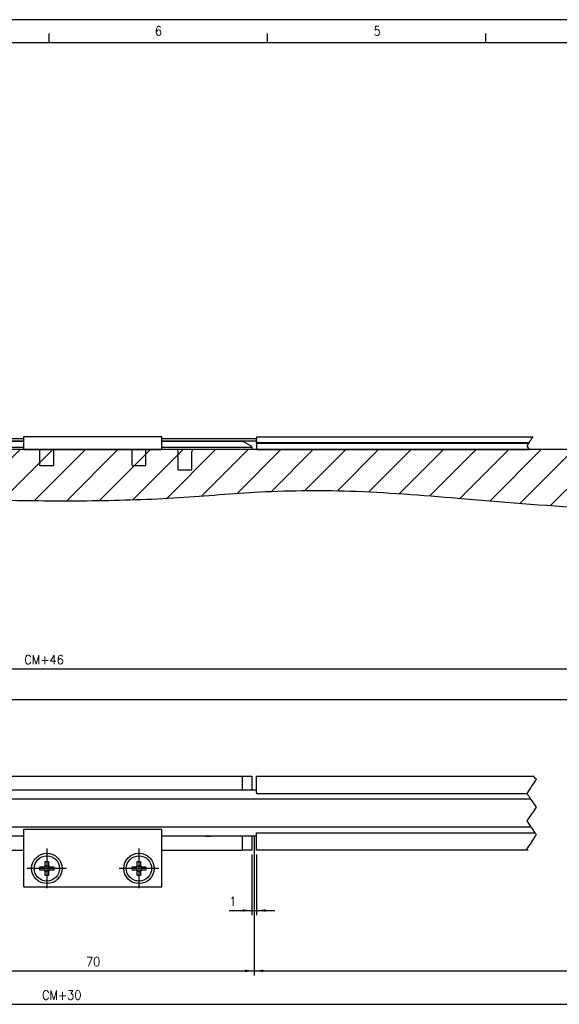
# Model space of a CAD drawing. Header units: millimetres. Extents: x -85 to 2008, y -72 to 348.
# Tile 4 of 6: x 212 to 329, y 134 to 348. Entities that reach past the tile are written whole.
import ezdxf

# ---------------------------------------------------------------- set-up
doc = ezdxf.new("R2010")
doc.units = ezdxf.units.MM
doc.linetypes.add('DOT_CENTER', pattern=[14, 12, -1, 0, -1])
doc.layers.add('1', color=7, linetype='Continuous')
doc.styles.add('CONVERTER_11', font='txt.shx', dxfattribs={"width": 0.9})
doc.dimstyles.new('ME10_DIM_21', dxfattribs={"dimtxt": 2, "dimasz": 2, "dimexe": 1, "dimexo": 1, "dimgap": 1, "dimtad": 1, "dimdsep": 46, "dimtxsty": 'CONVERTER_11', "dimsah": 1, "dimcen": 0.09, "dimclrd": 2, "dimclre": 2, "dimclrt": 2, "dimadec": 0, "dimazin": 0, "dimtfac": 1, "dimtdec": 4, "dimtix": 1, "dimtmove": 0, "dimatfit": 3, "dimfxl": 1, "dimtolj": 1, "dimtzin": 0, "dimarcsym": 0})
doc.dimstyles.new('ME10_DIM_22', dxfattribs={"dimtxt": 2, "dimasz": 2, "dimexe": 1, "dimexo": 1, "dimgap": 1, "dimtad": 1, "dimdsep": 46, "dimtxsty": 'CONVERTER_11', "dimsah": 1, "dimcen": 0.09, "dimclrd": 2, "dimclre": 2, "dimclrt": 2, "dimadec": 0, "dimazin": 0, "dimtfac": 1, "dimtdec": 4, "dimtix": 1, "dimtmove": 0, "dimatfit": 3, "dimfxl": 1, "dimtolj": 1, "dimtzin": 0, "dimarcsym": 0})
doc.dimstyles.new('ME10_DIM_24', dxfattribs={"dimtxt": 2, "dimasz": 2, "dimexe": 1, "dimexo": 1, "dimgap": 1, "dimtad": 1, "dimdsep": 46, "dimtxsty": 'CONVERTER_11', "dimsah": 1, "dimcen": 0.09, "dimclrd": 2, "dimclre": 2, "dimclrt": 2, "dimadec": 0, "dimazin": 0, "dimtfac": 1, "dimtdec": 4, "dimtix": 1, "dimtmove": 0, "dimatfit": 3, "dimfxl": 1, "dimtolj": 1, "dimtzin": 0, "dimarcsym": 0})
doc.dimstyles.new('ME10_DIM_27', dxfattribs={"dimtxt": 2, "dimasz": 2, "dimexe": 1, "dimexo": 1, "dimgap": 1, "dimtad": 1, "dimdsep": 46, "dimtxsty": 'CONVERTER_11', "dimsah": 1, "dimcen": 0.09, "dimclrd": 2, "dimclre": 2, "dimclrt": 2, "dimadec": 0, "dimazin": 0, "dimtfac": 1, "dimtdec": 4, "dimtix": 1, "dimtmove": 0, "dimatfit": 3, "dimfxl": 1, "dimtolj": 1, "dimtzin": 0, "dimarcsym": 0})
doc.dimstyles.new('ME10_DIM_28', dxfattribs={"dimtxt": 2, "dimasz": 2, "dimexe": 1, "dimexo": 1, "dimgap": 1, "dimtad": 1, "dimdsep": 46, "dimtxsty": 'CONVERTER_11', "dimsah": 1, "dimcen": 0.09, "dimclrd": 2, "dimclre": 2, "dimclrt": 2, "dimadec": 0, "dimazin": 0, "dimtfac": 1, "dimtdec": 4, "dimtix": 1, "dimtmove": 0, "dimatfit": 3, "dimfxl": 1, "dimtolj": 1, "dimtzin": 0, "dimarcsym": 0})
doc.dimstyles.new('ME10_DIM_29', dxfattribs={"dimtxt": 2, "dimasz": 2, "dimexe": 1, "dimexo": 1, "dimgap": 1, "dimtad": 1, "dimdsep": 46, "dimtxsty": 'CONVERTER_11', "dimsah": 1, "dimcen": 0.09, "dimclrd": 2, "dimclre": 2, "dimclrt": 2, "dimadec": 0, "dimazin": 0, "dimtfac": 1, "dimtdec": 4, "dimtix": 1, "dimtmove": 0, "dimatfit": 3, "dimfxl": 1, "dimtolj": 1, "dimtzin": 0, "dimarcsym": 0})

# ---------------------------------------------------------------- blocks, each defined once
blk = doc.blocks.new('Regla_64__5', base_point=(32.99, 250.26))
at = {"color": 7, "linetype": 'Continuous'}
for p, q in [((212.99, 257.01), (192.49, 257.01)), ((212.99, 256.51), (192.49, 256.51)), ((212.99, 257.51), (242.99, 257.51)), ((212.99, 257.01), (212.99, 257.51)), ((212.99, 256.51), (212.99, 257.01)), ((212.99, 256.46), (212.99, 256.51)), ((242.99, 257.01), (242.99, 257.51)), ((242.99, 256.51), (242.99, 257.01)), ((263.49, 257.01), (242.99, 257.01)), ((263.49, 256.51), (242.99, 256.51)), ((242.99, 256.46), (242.99, 256.51)), ((263.49, 257.41), (263.49, 257.01)), ((263.49, 257.41), (323.52, 257.41)), ((263.49, 256.51), (263.49, 257.01)), ((263.49, 256.46), (263.49, 256.51)), ((193.49, 255.21), (212.99, 255.21)), ((212.99, 254.71), (193.49, 254.71)), ((195.49, 256.46), (212.99, 256.46)), ((212.99, 254.71), (212.99, 256.46)), ((212.99, 254.71), (242.99, 254.71)), ((216.49, 251.23), (216.49, 254.71)), ((219.49, 251.23), (219.49, 254.71)), ((236.49, 251.23), (236.49, 254.71)), ((239.49, 251.23), (239.49, 254.71)), ((242.99, 254.71), (242.99, 256.46)), ((242.99, 256.46), (260.49, 256.46)), ((242.99, 255.21), (262.49, 255.21)), ((262.49, 254.71), (242.99, 254.71)), ((262.49, 255.31), (260.49, 256.46)), ((262.49, 255.21), (262.49, 255.31)), ((262.49, 255.21), (262.49, 254.71)), ((263.49, 256.46), (263.49, 256.16)), ((263.49, 256.06), (263.49, 256.16)), ((263.49, 256.16), (322.68, 256.16)), ((263.49, 255.96), (263.49, 256.06)), ((322.62, 256.06), (263.49, 256.06)), ((322.55, 255.96), (263.49, 255.96)), ((263.49, 255.96), (263.49, 254.71)), ((263.49, 254.71), (322.76, 254.71)), ((246.49, 250.26), (246.49, 254.27)), ((249.49, 250.26), (249.49, 254.27)), ((216.49, 251.23), (219.49, 251.23)), ((236.49, 251.23), (239.49, 251.23)), ((246.49, 250.26), (249.49, 250.26))]:
    blk.add_line(p, q, dxfattribs=at)
at = {"color": 2, "linetype": 'DOT_CENTER'}
for p, q in [((322.92, 256.51), (322.88, 256.46)), ((323.18, 256.91), (322.92, 256.51)), ((323.18, 256.91), (323.25, 257.01)), ((323.25, 257.01), (323.3, 257.09)), ((323.35, 257.16), (323.3, 257.09)), ((323.42, 257.26), (323.35, 257.16)), ((323.49, 257.38), (323.42, 257.26)), ((323.49, 257.38), (323.52, 257.41)), ((322.55, 255.96), (322.24, 255.5)), ((322.24, 255.5), (322.43, 255.21)), ((322.76, 254.71), (322.43, 255.21)), ((322.62, 256.06), (322.55, 255.96)), ((322.68, 256.16), (322.62, 256.06)), ((322.88, 256.46), (322.68, 256.16))]:
    blk.add_line(p, q, dxfattribs=at)
at = {"color": 7, "linetype": 'Continuous'}
for centre, start, end in [((245.69, 254.27), 0, 33.3457), ((250.29, 254.27), 146.6543, 180)]:
    blk.add_arc(centre, 0.8, start, end, dxfattribs=at)
blk = doc.blocks.new('EXG_EXGA-1240__7', base_point=(24.99, 250.26))
blk.add_blockref('Regla_64__5', (32.99, 250.26))
blk = doc.blocks.new('Alzado1', base_point=(164, 260))
at = {"layer": '1', "linetype": 'Continuous'}
h = blk.add_hatch(dxfattribs=at)
h.set_pattern_fill('_USER', color=3, scale=5, angle=45, pattern_type=0)
h.set_pattern_definition([(45, (0, 0), (-3.535534, 3.535534), [])])
edge = h.paths.add_edge_path()
edge.add_spline(control_points=[(0.897, 254.714), (35.601, 252.773), (105.003, 248.891), (180.651, 243.826), (227.918, 243.452), (243.358, 243.935), (255.436, 244.876), (264.772, 245.555), (274.697, 245.842), (285.636, 245.666), (297.005, 244.964), (314.334, 243.495), (337.198, 241.644), (373.075, 240.463), (416.337, 244.206), (449.377, 251.212), (465.897, 254.714)], knot_values=[0, 0, 0, 0, 104.2854823, 208.5535746, 227.3212247, 246.0758028, 254.8693593, 263.6639579, 274.1541942, 284.6437785, 296.4763741, 308.3160199, 336.8205908, 365.2863958, 415.9256261, 466.5647362, 466.5647362, 466.5647362, 466.5647362], degree=3, periodic=0)
edge.add_line((465.897, 254.714), (0.897, 254.714))
at = {"layer": '1', "color": 7, "linetype": 'Continuous'}
blk.add_line((0.897, 254.714), (465.897, 254.714), dxfattribs=at)
blk.add_open_spline([(0.897, 254.714), (35.601, 252.773), (105.003, 248.891), (180.651, 243.826), (227.918, 243.452), (243.358, 243.935), (255.436, 244.876), (264.772, 245.555), (274.697, 245.842), (285.636, 245.666), (297.005, 244.964), (314.334, 243.495), (337.198, 241.644), (373.075, 240.463), (416.337, 244.206), (449.377, 251.212), (465.897, 254.714)], degree=3, knots=[0, 0, 0, 0, 104.2854823, 208.5535746, 227.3212247, 246.0758028, 254.8693593, 263.6639579, 274.1541942, 284.6437785, 296.4763741, 308.3160199, 336.8205908, 365.2863958, 415.9256261, 466.5647362, 466.5647362, 466.5647362, 466.5647362], dxfattribs=at)
blk.add_blockref('EXG_EXGA-1240__7', (24.99, 250.256))
blk = doc.blocks.new('Regla_64__19', base_point=(32.99, 159.73))
at = {"color": 7, "linetype": 'Continuous'}
for p, q in [((195.49, 183.73), (260.49, 183.73)), ((260.49, 180.73), (260.49, 183.73)), ((260.49, 183.73), (262.49, 183.73)), ((262.49, 183.73), (262.49, 180.73)), ((263.49, 180.73), (263.49, 183.73)), ((263.49, 183.73), (323.77, 183.73)), ((263.49, 180.73), (192.49, 180.73)), ((263.49, 180.18), (263.49, 180.73)), ((263.49, 180.18), (263.49, 180.03)), ((263.49, 180.03), (322.24, 180.03)), ((323.1, 178.73), (162.6, 178.73)), ((162.6, 172.73), (323.1, 172.73)), ((212.99, 172.23), (242.99, 172.23)), ((212.99, 159.73), (212.99, 172.23)), ((242.99, 159.73), (242.99, 172.23)), ((263.49, 171.43), (323.97, 171.43)), ((263.49, 171.28), (263.49, 171.43)), ((263.49, 170.73), (263.49, 171.28)), ((212.99, 170.73), (192.49, 170.73)), ((263.49, 170.73), (242.99, 170.73)), ((260.49, 167.73), (260.49, 170.73)), ((262.49, 170.73), (262.49, 167.73)), ((263.49, 167.73), (263.49, 170.73)), ((195.49, 167.73), (212.99, 167.73)), ((242.99, 167.73), (260.49, 167.73)), ((262.49, 167.73), (260.49, 167.73)), ((322.44, 167.73), (263.49, 167.73)), ((217.62, 165.23), (218.36, 165.23)), ((217.62, 164.32), (217.62, 165.23)), ((218.36, 165.23), (218.36, 164.32)), ((237.62, 164.32), (237.62, 165.23)), ((237.62, 165.23), (238.36, 165.23)), ((238.36, 165.23), (238.36, 164.32)), ((216.49, 164.1), (217.4, 164.1)), ((216.49, 163.36), (216.49, 164.1)), ((217.4, 163.36), (216.49, 163.36)), ((217.4, 164.1), (217.49, 164.1)), ((217.4, 163.36), (217.49, 163.36)), ((217.49, 163.98), (217.49, 164.1)), ((217.49, 164.1), (217.57, 164.1)), ((217.49, 163.36), (217.49, 163.49)), ((217.49, 163.36), (217.57, 163.36)), ((217.62, 164.32), (217.62, 164.23)), ((217.62, 164.23), (217.74, 164.23)), ((217.62, 164.23), (217.62, 164.15)), ((217.62, 163.24), (217.62, 163.32)), ((217.62, 163.14), (217.62, 163.24)), ((217.74, 163.24), (217.62, 163.24)), ((217.62, 162.23), (217.62, 163.14)), ((218.24, 164.23), (218.36, 164.23)), ((218.36, 163.24), (218.24, 163.24)), ((218.36, 164.23), (218.36, 164.32)), ((218.36, 164.15), (218.36, 164.23)), ((218.36, 163.24), (218.36, 163.32)), ((218.36, 163.14), (218.36, 163.24)), ((218.36, 163.14), (218.36, 162.23)), ((218.49, 164.1), (218.41, 164.1)), ((218.41, 163.36), (218.49, 163.36)), ((218.49, 164.1), (218.49, 163.98)), ((218.58, 164.1), (218.49, 164.1)), ((218.49, 163.49), (218.49, 163.36)), ((218.49, 163.36), (218.58, 163.36)), ((218.58, 164.1), (219.49, 164.1)), ((219.49, 163.36), (218.58, 163.36)), ((219.49, 164.1), (219.49, 163.36)), ((236.49, 163.36), (236.49, 164.1)), ((236.49, 164.1), (237.4, 164.1)), ((237.4, 163.36), (236.49, 163.36)), ((237.49, 164.1), (237.4, 164.1)), ((237.49, 163.36), (237.4, 163.36)), ((237.57, 164.1), (237.49, 164.1)), ((237.49, 163.98), (237.49, 164.1)), ((237.49, 163.36), (237.49, 163.49)), ((237.57, 163.36), (237.49, 163.36)), ((237.62, 164.32), (237.62, 164.23)), ((237.62, 164.23), (237.62, 164.15)), ((237.62, 164.23), (237.74, 164.23)), ((237.62, 163.24), (237.62, 163.32)), ((237.62, 163.14), (237.62, 163.24)), ((237.74, 163.24), (237.62, 163.24)), ((237.62, 162.23), (237.62, 163.14)), ((238.24, 164.23), (238.36, 164.23)), ((238.36, 163.24), (238.24, 163.24)), ((238.36, 164.32), (238.36, 164.23)), ((238.36, 164.23), (238.36, 164.15)), ((238.36, 163.32), (238.36, 163.24)), ((238.36, 163.24), (238.36, 163.14)), ((238.36, 163.14), (238.36, 162.23)), ((238.41, 164.1), (238.49, 164.1)), ((238.49, 163.36), (238.41, 163.36)), ((238.49, 164.1), (238.58, 164.1)), ((238.49, 164.1), (238.49, 163.98)), ((238.49, 163.49), (238.49, 163.36)), ((238.58, 163.36), (238.49, 163.36)), ((238.58, 164.1), (239.49, 164.1)), ((239.49, 163.36), (238.58, 163.36)), ((239.49, 164.1), (239.49, 163.36)), ((218.36, 162.23), (217.62, 162.23)), ((238.36, 162.23), (237.62, 162.23)), ((212.99, 159.73), (242.99, 159.73))]:
    blk.add_line(p, q, dxfattribs=at)
at = {"color": 2, "linetype": 'DOT_CENTER'}
for p, q in [((323.4, 181.77), (323.1, 181.32)), ((323.76, 182.3), (323.4, 181.77)), ((324.05, 182.75), (323.76, 182.3)), ((323.84, 183.63), (323.77, 183.73)), ((324.1, 183.23), (323.84, 183.63)), ((324.05, 182.75), (324.14, 182.88)), ((324.1, 183.23), (324.24, 183.03)), ((324.24, 183.03), (324.14, 182.88)), ((322.34, 180.18), (322.24, 180.03)), ((322.24, 180.03), (322.44, 179.73)), ((322.61, 180.58), (322.34, 180.18)), ((322.44, 179.73), (322.54, 179.58)), ((322.54, 179.58), (322.64, 179.43)), ((322.78, 180.83), (322.61, 180.58)), ((323.01, 181.19), (322.78, 180.83)), ((323.01, 181.19), (323.1, 181.32)), ((322.64, 179.43), (322.97, 178.93)), ((322.97, 178.93), (323.07, 178.78)), ((323.07, 178.78), (323.1, 178.73)), ((323.1, 178.73), (323.17, 178.63)), ((323.17, 178.63), (324.24, 177.03)), ((323.31, 175.63), (322.24, 174.03)), ((323.38, 175.73), (323.31, 175.63)), ((323.44, 175.83), (323.38, 175.73)), ((324.24, 177.03), (323.44, 175.83)), ((322.24, 174.03), (323.04, 172.83)), ((323.04, 172.83), (323.1, 172.73)), ((323.1, 172.73), (323.14, 172.68)), ((323.14, 172.68), (323.24, 172.53)), ((323.24, 172.53), (323.57, 172.03)), ((323.57, 172.03), (323.67, 171.88)), ((323.67, 171.88), (323.77, 171.73)), ((323.77, 171.73), (323.97, 171.43)), ((323.97, 171.43), (324.07, 171.28)), ((324.07, 171.28), (324.24, 171.03)), ((324.24, 171.03), (324.14, 170.88)), ((323, 169.17), (322.7, 168.72)), ((323.36, 169.7), (323, 169.17)), ((323.65, 170.15), (323.36, 169.7)), ((323.65, 170.15), (323.74, 170.28)), ((323.98, 170.63), (323.74, 170.28)), ((324.14, 170.88), (323.98, 170.63)), ((322.24, 168.03), (322.38, 168.23)), ((322.37, 167.83), (322.24, 168.03)), ((322.37, 167.83), (322.44, 167.73)), ((322.61, 168.59), (322.38, 168.23)), ((322.61, 168.59), (322.7, 168.72))]:
    blk.add_line(p, q, dxfattribs=at)
at = {"color": 7, "linetype": 'Continuous'}
for centre, radius in [((217.99, 163.73), 3.3), ((237.99, 163.73), 3.3), ((217.99, 163.73), 2.75), ((237.99, 163.73), 2.75)]:
    blk.add_circle(centre, radius, dxfattribs=at)
for centre, radius, start, end in [((217.99, 163.73), 0.697, 122.0857, 147.9143), ((217.99, 163.73), 0.697, 212.0857, 237.9143), ((217.92, 163.73), 0.495, 149.9727, 210.0273), ((217.99, 163.73), 0.556, 138.2818, 153.5618), ((217.99, 163.73), 0.556, 206.4382, 221.7182), ((217.99, 163.73), 0.556, 131.7182, 138.2818), ((217.99, 163.73), 0.556, 221.7182, 228.2818), ((217.99, 163.73), 0.556, 116.4382, 131.7182), ((217.99, 163.73), 0.556, 228.2818, 243.5618), ((217.99, 163.8), 0.495, 59.9727, 120.0273), ((217.99, 163.66), 0.495, 239.9727, 300.0273), ((217.99, 163.73), 0.556, 48.2818, 63.5618), ((217.99, 163.73), 0.556, 296.4382, 311.7182), ((217.99, 163.73), 0.697, 32.0857, 57.9143), ((217.99, 163.73), 0.556, 41.7182, 48.2818), ((217.99, 163.73), 0.697, 302.0857, 327.9143), ((217.99, 163.73), 0.556, 311.7182, 318.2818), ((217.99, 163.73), 0.556, 26.4382, 41.7182), ((217.99, 163.73), 0.556, 318.2818, 333.5618), ((217.99, 163.73), 0.556, 333.5618, 26.4382), ((237.99, 163.73), 0.697, 122.0857, 147.9143), ((237.99, 163.73), 0.697, 212.0857, 237.9143), ((237.92, 163.73), 0.495, 149.9727, 210.0273), ((237.99, 163.73), 0.556, 138.2818, 153.5618), ((237.99, 163.73), 0.556, 206.4382, 221.7182), ((237.99, 163.73), 0.556, 131.7182, 138.2818), ((237.99, 163.73), 0.556, 221.7182, 228.2818), ((237.99, 163.73), 0.556, 116.4382, 131.7182), ((237.99, 163.73), 0.556, 228.2818, 243.5618), ((237.99, 163.8), 0.495, 59.9727, 120.0273), ((237.99, 163.66), 0.495, 239.9727, 300.0273), ((237.99, 163.73), 0.556, 48.2818, 63.5618), ((237.99, 163.73), 0.556, 296.4382, 311.7182), ((237.99, 163.73), 0.697, 32.0857, 57.9143), ((237.99, 163.73), 0.556, 41.7182, 48.2818), ((237.99, 163.73), 0.697, 302.0857, 327.9143), ((237.99, 163.73), 0.556, 311.7182, 318.2818), ((237.99, 163.73), 0.556, 26.4382, 41.7182), ((237.99, 163.73), 0.556, 318.2818, 333.5618), ((237.99, 163.73), 0.556, 333.5618, 26.4382)]:
    blk.add_arc(centre, radius, start, end, dxfattribs=at)
at = {"layer": '1', "color": 2, "linetype": 'DOT_CENTER'}
for p, q in [((217.99, 168.03), (217.99, 159.43)), ((237.99, 168.03), (237.99, 159.43)), ((222.29, 163.73), (213.69, 163.73)), ((242.29, 163.73), (233.69, 163.73))]:
    blk.add_line(p, q, dxfattribs=at)
blk = doc.blocks.new('EXG_EXGA-1240__22', base_point=(24.99, 157.9))
blk.add_blockref('Regla_64__19', (32.99, 159.73))
blk = doc.blocks.new('*D45')
at = {"layer": '1', "color": 2, "linetype": 'Continuous'}
for p, q in [((32.99, 166.73), (32.99, 133.24)), ((422.99, 166.73), (422.99, 133.24)), ((32.99, 134.24), (422.99, 134.24))]:
    blk.add_line(p, q, dxfattribs=at)
at = {"layer": '1', "color": 2}
for points in [[(34.99, 134.51), (34.99, 133.98), (32.99, 134.24)], [(420.99, 133.98), (420.99, 134.51), (422.99, 134.24)]]:
    blk.add_solid(points, dxfattribs=at)
at = {"layer": '1', "color": 2, "insert": (216.93, 135.24), "char_height": 2, "attachment_point": 7, "rotation": 0.0001, "line_spacing_factor": 0.60024, "style": 'CONVERTER_11'}
blk.add_mtext('CM+30', dxfattribs=at)
blk = doc.blocks.new('*D46')
at = {"layer": '1', "color": 2, "linetype": 'Continuous'}
for p, q in [((24.99, 187.23), (24.99, 208.04)), ((430.99, 187.23), (430.99, 208.04)), ((24.99, 207.04), (430.99, 207.04))]:
    blk.add_line(p, q, dxfattribs=at)
at = {"layer": '1', "color": 2}
for points in [[(26.99, 207.3), (26.99, 206.77), (24.99, 207.04)], [(428.99, 206.77), (428.99, 207.3), (430.99, 207.04)]]:
    blk.add_solid(points, dxfattribs=at)
at = {"layer": '1', "color": 2, "insert": (213.1, 208.04), "char_height": 2, "attachment_point": 7, "rotation": 0.0001, "line_spacing_factor": 0.60024, "style": 'CONVERTER_11'}
blk.add_mtext('CM+46', dxfattribs=at)
blk = doc.blocks.new('*D48')
at = {"layer": '1', "color": 2, "linetype": 'Continuous'}
for p, q in [((24.99, 187.23), (24.99, 201.37)), ((384.99, 187.23), (384.99, 201.37)), ((24.99, 200.37), (384.99, 200.37))]:
    blk.add_line(p, q, dxfattribs=at)
at = {"layer": '1', "color": 2}
for points in [[(26.99, 200.64), (26.99, 200.11), (24.99, 200.37)], [(382.99, 200.11), (382.99, 200.64), (384.99, 200.37)]]:
    blk.add_solid(points, dxfattribs=at)
at = {"layer": '1', "color": 2, "insert": (198.96, 201.37), "char_height": 2, "attachment_point": 7, "rotation": 0.0001, "line_spacing_factor": 0.60024, "style": 'CONVERTER_11'}
blk.add_mtext('CM', dxfattribs=at)
blk = doc.blocks.new('*D51')
at = {"layer": '1', "color": 2, "linetype": 'Continuous'}
for p, q in [((262.99, 169.73), (262.99, 140.5)), ((422.99, 166.73), (422.99, 140.5)), ((262.99, 141.5), (422.99, 141.5))]:
    blk.add_line(p, q, dxfattribs=at)
at = {"layer": '1', "color": 2}
for points in [[(264.99, 141.76), (264.99, 141.23), (262.99, 141.5)], [(420.99, 141.23), (420.99, 141.76), (422.99, 141.5)]]:
    blk.add_solid(points, dxfattribs=at)
at = {"layer": '1', "color": 2, "insert": (340.59, 142.5), "char_height": 2, "attachment_point": 7, "rotation": 0.0001, "line_spacing_factor": 0.60024, "style": 'CONVERTER_11'}
blk.add_mtext('600', dxfattribs=at)
blk = doc.blocks.new('*D52')
at = {"layer": '1', "color": 2, "linetype": 'Continuous'}
for p, q in [((262.49, 166.73), (262.49, 153.6)), ((263.49, 166.73), (263.49, 153.6)), ((257.6, 154.6), (262.49, 154.6)), ((262.49, 154.6), (263.49, 154.6)), ((263.49, 154.6), (267.49, 154.6))]:
    blk.add_line(p, q, dxfattribs=at)
at = {"layer": '1', "color": 2}
for points in [[(260.49, 154.33), (260.49, 154.86), (262.49, 154.6)], [(265.49, 154.86), (265.49, 154.33), (263.49, 154.6)]]:
    blk.add_solid(points, dxfattribs=at)
at = {"layer": '1', "color": 2, "insert": (257.6, 155.6), "char_height": 2, "attachment_point": 7, "rotation": 0.0001, "line_spacing_factor": 0.60024, "style": 'CONVERTER_11'}
blk.add_mtext('1', dxfattribs=at)
blk = doc.blocks.new('*D53')
at = {"layer": '1', "color": 2, "linetype": 'Continuous'}
for p, q in [((192.99, 169.73), (192.99, 140.5)), ((262.99, 169.73), (262.99, 140.5)), ((192.99, 141.5), (262.99, 141.5))]:
    blk.add_line(p, q, dxfattribs=at)
at = {"layer": '1', "color": 2}
for points in [[(194.99, 141.76), (194.99, 141.23), (192.99, 141.5)], [(260.99, 141.23), (260.99, 141.76), (262.99, 141.5)]]:
    blk.add_solid(points, dxfattribs=at)
at = {"layer": '1', "color": 2, "insert": (226.49, 142.5), "char_height": 2, "attachment_point": 7, "rotation": 0.0001, "line_spacing_factor": 0.60024, "style": 'CONVERTER_11'}
blk.add_mtext('70', dxfattribs=at)
blk = doc.blocks.new('_A2', base_point=(504.09, -67.04))
at = {"layer": '1', "color": 2, "linetype": 'Continuous'}
for p, q in [((509.09, 347.96), (-84.91, 347.96)), ((218.49, 342.96), (218.49, 344.96)), ((265.91, 342.96), (265.91, 344.96)), ((313.32, 342.96), (313.32, 344.96))]:
    blk.add_line(p, q, dxfattribs=at)
at = {"layer": '1', "color": 7, "linetype": 'Continuous'}
blk.add_line((504.09, 342.96), (-64.91, 342.96), dxfattribs=at)
at = {"layer": '1', "color": 2, "char_height": 2, "attachment_point": 4, "line_spacing_factor": 1.20048, "style": 'CONVERTER_11'}
for s, insert in [('6', (241.45, 345.53)), ('5', (288.95, 345.53))]:
    blk.add_mtext(s, dxfattribs=dict(at, insert=insert))
blk = doc.blocks.new('Superior1', base_point=(164, 172.527))
at = {"layer": '1', "color": 7, "linetype": 'Continuous'}
blk.add_line((252.49, 170.734), (253.49, 170.734), dxfattribs=at)
at = {"layer": '1', "color": 2, "linetype": 'DOT_CENTER'}
blk.add_line((262.99, 170.734), (262.99, 167.734), dxfattribs=at)
blk.add_blockref('EXG_EXGA-1240__22', (24.99, 157.904))
at = {"layer": '1'}
for base, p1, text, dimstyle, picture, middle in [((24.99, 207.036), (430.99, 186.234), 'CM+46', 'ME10_DIM_22', '*D46', (217.302, 209.036)), ((24.99, 200.372), (384.99, 186.234), 'CM', 'ME10_DIM_24', '*D48', (200.562, 202.372))]:
    dim = blk.add_linear_dim(base=base, p1=p1, p2=(24.99, 186.234), text=text, dimstyle=dimstyle, dxfattribs=at)
    dim.commit()
    dim.dimension.update_dxf_attribs({"geometry": picture, "text_midpoint": middle, "text_rotation": 0.00014})
for base, p1, p2, dimstyle, picture, middle in [((192.99, 141.496), (262.99, 170.734), (192.99, 170.734), 'ME10_DIM_29', '*D53', (227.99, 143.496)), ((262.99, 141.496), (422.99, 167.734), (262.99, 170.734), 'ME10_DIM_27', '*D51', (342.99, 143.496)), ((262.49, 154.596), (263.49, 167.734), (262.49, 167.734), 'ME10_DIM_28', '*D52', (257.899, 156.596))]:
    dim = blk.add_linear_dim(base=base, p1=p1, p2=p2, dimstyle=dimstyle, dxfattribs=at)
    dim.commit()
    dim.dimension.update_dxf_attribs({"geometry": picture, "text_midpoint": middle, "text_rotation": 0.00014})
dim = blk.add_aligned_dim(p1=(422.99, 167.734), p2=(32.99, 167.734), distance=33.491, text='CM+30', dimstyle='ME10_DIM_21', dxfattribs=at)
dim.commit()
dim.dimension.update_dxf_attribs({"geometry": '*D45', "text_midpoint": (221.129, 136.243), "text_rotation": 0.00014})

msp = doc.modelspace()

# ---------------------------------------------------------------- block references
for name, p in [('_A2', (504.09, -67.04)), ('Alzado1', (164, 260)), ('Superior1', (164, 172.53))]:
    msp.add_blockref(name, p)

doc.saveas('drawing.dxf')
